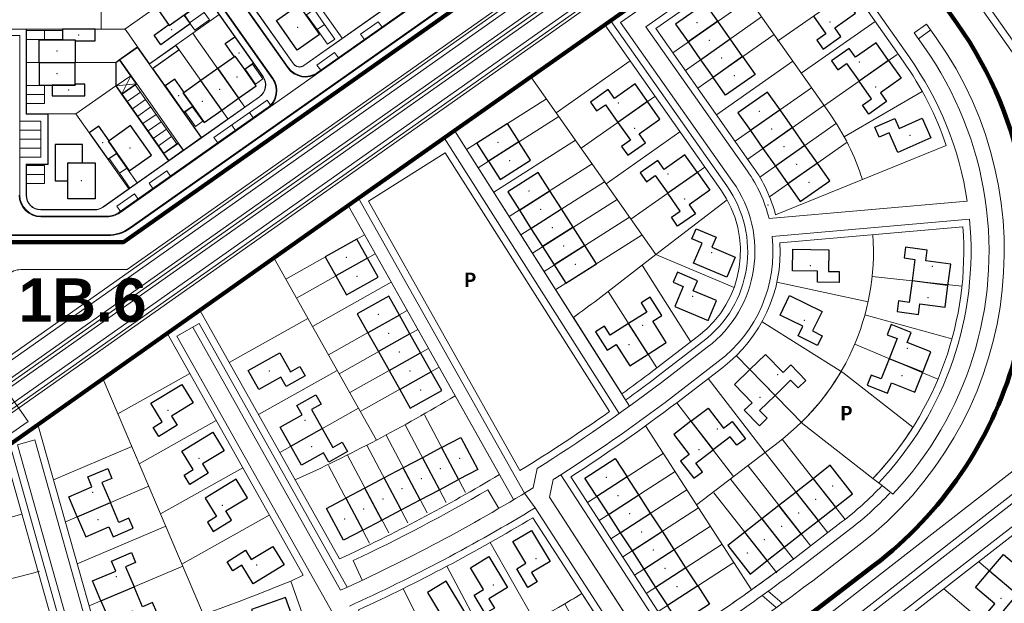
# Model space of a CAD drawing. Extents: x 168554 to 174410, y 515675 to 521218.
# Tile 82 of 110: x 172273 to 172546, y 518476 to 518637. Entities that reach past the tile are written whole.
import ezdxf

# ---------------------------------------------------------------- set-up
doc = ezdxf.new("R2010")
doc.units = 0
doc.header["$MEASUREMENT"] = 0
for name, color, linetype, lineweight in [('Algemeen - 1411 Basislijnen deelgebieden', 5, 'Continuous', 90), ('Algemeen - 1412 Basislijnen fasering', 7, 'Continuous', 9), ('Algemeen - Fase 1A - 1070 Ondergrond  ontwerp bijgebouwen', 7, 'Continuous', 30), ('Algemeen - Fase 1A - 1070 Ondergrond  ontwerp hoofdgebouwen', 7, 'Continuous', 30), ('Algemeen - Fase 1A - 1070 Ondergrond - ontwerp', 7, 'Continuous', 9), ('Algemeen - Fase 1A - 1070 Ondergrond ontwerp parkeren eigen terrein', 7, 'Continuous', 13), ('Algemeen - Fase 1B6 - 1070 Ondergrond - ontwerp', 7, 'Continuous', 9), ('Deelgebied 1A - bijgebouwen', 253, 'Continuous', 9), ('Deelgebied 1A - grondgebonden woningen', 253, 'Continuous', 9), ('Deelgebied 2 - 1070 Ondergrond ontwerp', 7, 'Continuous', 9), ('Deelgebied 2 - 1071 Ondergrond ontwerp panden', 7, 'Continuous', 30), ('Deelgebied 2 - grondgebonden woningen', 253, 'Continuous', 9), ('Deelgebied 3.3 - 1070 Ondergrond ontwerp', 7, 'Continuous', 9), ('Deelgebied 4 - 1070 Ondergrond ontwerp', 7, 'Continuous', 9), ('Deelgebied 4 - 1071 Ondergrond panden', 7, 'Continuous', 30), ('Deelgebied 4 - grondgebonden woningen', 253, 'Continuous', 9), ('Fasering 1', 71, 'Continuous', 0), ('Fasering 3', 21, 'Continuous', 0), ('Legenda - Tekst', 7, 'Continuous', 15)]:
    doc.layers.add(name, color=color, linetype=linetype, lineweight=lineweight)
doc.styles.add('Legend', font='calibri.ttf')
doc.styles.get("Standard").update_dxf_attribs({"font": 'arial.ttf'})

msp = doc.modelspace()

# ---------------------------------------------------------------- linework, layer by layer
at = {"layer": 'Algemeen - 1411 Basislijnen deelgebieden', "ltscale": 3}
for points in [[(172140.66, 518504.4), (172141.66, 518504.4), (172142.86, 518504.4), (172144.77, 518504.4), (172156.66, 518504.4), (172171.53, 518504.4), (172171.66, 518504.4), (172173.41, 518504.4, 0.02662), (172186.53, 518505.1, 0.000264), (172186.66, 518505.11, 0.039328), (172205.72, 518508.7, 0.000282), (172205.86, 518508.74, 0.064547), (172235.17, 518520.95, 0.022675), (172244.6, 518526.98), (172259.16, 518537.26), (172260.8, 518538.41), (172264.88, 518541.29), (172260.93, 518546.9), (172260.93, 518575.76), (172268.1, 518575.76), (172301.95, 518575.76), (172459.47, 518686.89), (172474.02, 518697.15)], [(172367.03, 518587.9), (172256.59, 518509.99, -0.154814), (172173.41, 518483.6), (172156.66, 518483.6), (172140.66, 518483.6)]]:
    msp.add_lwpolyline(points, format="xyb", dxfattribs=at)
msp.add_lwpolyline([(172474.02, 518697.15), (172489.93, 518674.6), (172475.38, 518664.34), (172367.03, 518587.9)], dxfattribs=at)
at = {"layer": 'Algemeen - 1411 Basislijnen deelgebieden'}
for points in [[(172548.5, 518543.11, 0.22751), (172532.62, 518636.36), (172500.51, 518682.06), (172502.35, 518683.36)], [(172548.5, 518543.11, -0.160526), (172509.74, 518486.3), (172493.89, 518474.16), (172489.77, 518471.1), (172452.12, 518445.81)]]:
    msp.add_lwpolyline(points, format="xyb", dxfattribs=at)
at = {"layer": 'Algemeen - 1412 Basislijnen fasering'}
msp.add_lwpolyline([(172452.12, 518445.81), (172448.46, 518451.78), (172415.86, 518502.18), (172412.93, 518506.22), (172367.03, 518587.9)], dxfattribs=at)
at = {"layer": 'Algemeen - Fase 1A - 1070 Ondergrond  ontwerp bijgebouwen'}
for points in [[(172318.74, 518638.65), (172320.46, 518636.19), (172316.38, 518633.31), (172312.29, 518630.43), (172310.42, 518633.09), (172314.51, 518635.97), (172314.65, 518635.76)], [(172285.1, 518634.76), (172285.1, 518631.76), (172288.6, 518631.76), (172288.6, 518631.51), (172294.1, 518631.51), (172294.1, 518634.76)], [(172332.77, 518632.63), (172337.96, 518625.27), (172335.51, 518623.54), (172332.91, 518627.22), (172332.71, 518627.08), (172330.11, 518630.75)], [(172291.27, 518619.51), (172288.6, 518619.51), (172288.6, 518619.26), (172282.27, 518619.26), (172282.27, 518616.26), (172291.27, 518616.26)], [(172316.14, 518620.9), (172313.49, 518619.02), (172318.67, 518611.67), (172321.13, 518613.4), (172318.53, 518617.08), (172318.74, 518617.22)], [(172295.13, 518607.91), (172292.48, 518606.04), (172297.67, 518598.69), (172300.12, 518600.42), (172297.81, 518603.68), (172298.02, 518603.83)], [(172283.1, 518602.76), (172283.1, 518592.76), (172286.6, 518592.76), (172286.6, 518597.76), (172290.6, 518597.76), (172290.6, 518602.76)]]:
    msp.add_lwpolyline(points, close=True, dxfattribs=at)
at = {"layer": 'Algemeen - Fase 1A - 1070 Ondergrond  ontwerp hoofdgebouwen'}
for p, q in [((172278.6, 518625.51), (172288.6, 518625.51)), ((172328.05, 518623.79), (172323.39, 518620.51)), ((172328.05, 518623.79), (172333.82, 518615.62)), ((172329.16, 518612.34), (172323.39, 518620.51)), ((172329.16, 518612.34), (172333.82, 518615.62))]:
    msp.add_line(p, q, dxfattribs=at)
for points in [[(172311.05, 518640.87), (172314.65, 518635.76), (172322.82, 518641.53), (172319.22, 518646.64)], [(172278.6, 518625.51), (172278.6, 518631.76), (172285.1, 518631.76), (172288.6, 518631.76), (172288.6, 518631.51), (172288.6, 518625.51)], [(172278.6, 518625.51), (172278.6, 518619.26), (172288.6, 518619.26), (172288.6, 518625.51)], [(172333.82, 518615.62), (172338.68, 518619.05), (172335.51, 518623.54), (172332.91, 518627.22), (172332.71, 518627.08), (172328.05, 518623.79)], [(172323.39, 518620.51), (172318.74, 518617.22), (172318.53, 518617.08), (172321.13, 518613.4), (172324.3, 518608.91), (172329.16, 518612.34)]]:
    msp.add_lwpolyline(points, dxfattribs=at)
for points in [[(172350.43, 518641.42), (172352.45, 518638.56), (172356.2, 518633.25), (172350.07, 518628.92), (172344.31, 518637.09), (172350.23, 518641.27)], [(172303.94, 518608.01), (172298.02, 518603.83), (172297.81, 518603.68), (172300.12, 518600.42), (172303.58, 518595.51), (172309.71, 518599.84)], [(172286.6, 518597.76), (172290.6, 518597.76), (172294.1, 518597.76), (172294.1, 518587.76), (172286.6, 518587.76), (172286.6, 518592.76)]]:
    msp.add_lwpolyline(points, close=True, dxfattribs=at)
at = {"layer": 'Algemeen - Fase 1A - 1070 Ondergrond - ontwerp'}
for p, q in [((172303.82, 518579.77), (172483.37, 518706.44)), ((172466.89, 518701.18), (172355.67, 518622.72)), ((172469.87, 518703.03), (172355.79, 518622.55)), ((172303.93, 518579.61), (172470.01, 518696.77)), ((172351.85, 518624.67), (172438.15, 518685.56)), ((172351.88, 518624.62), (172438.35, 518685.62)), ((172347.43, 518624), (172310.65, 518676.13)), ((172304.93, 518672.1), (172340.55, 518621.6)), ((172304.93, 518672.1), (172340.55, 518621.6)), ((172304.97, 518672.13), (172340.6, 518621.63)), ((172306.4, 518673.14), (172343.18, 518621)), ((172306.56, 518673.25), (172343.34, 518621.12)), ((172347.59, 518624.11), (172324.36, 518657.05)), ((172335.75, 518643.92), (172349.01, 518625.12)), ((172335.83, 518643.9), (172349.06, 518625.15)), ((172372.49, 518636.79), (172367.59, 518633.33)), ((172373.53, 518635.32), (172372.49, 518636.79)), ((172273.3, 518632.96), (172212.54, 518632.96)), ((172275.04, 518634.7), (172255.87, 518634.7)), ((172275.1, 518634.76), (172265.64, 518634.76)), ((172275.1, 518634.76), (172265.64, 518634.76)), ((172273.3, 518588.76), (172273.3, 518632.96)), ((172275.04, 518611.21), (172275.04, 518634.7)), ((172275.1, 518611.27), (172275.1, 518634.76)), ((172275.1, 518611.27), (172275.1, 518634.76)), ((172367.59, 518633.33), (172368.63, 518631.86)), ((172316.46, 518630.23), (172309.12, 518625.05)), ((172316.48, 518630.31), (172309.16, 518625.15)), ((172316.48, 518630.31), (172309.16, 518625.15)), ((172317.33, 518629), (172316.46, 518630.23)), ((172317.41, 518628.99), (172316.48, 518630.31)), ((172316.48, 518630.31), (172317.41, 518628.99)), ((172317.41, 518628.99), (172316.48, 518630.31)), ((172305.89, 518629.79), (172299.82, 518625.51)), ((172305.89, 518629.79), (172300.82, 518626.22)), ((172305.87, 518629.65), (172300.96, 518626.19)), ((172323.47, 518604.7), (172305.87, 518629.65)), ((172309.16, 518625.15), (172305.89, 518629.79)), ((172309.16, 518625.15), (172305.89, 518629.79)), ((172309.98, 518623.82), (172317.33, 518629)), ((172310.1, 518623.83), (172317.41, 518628.99)), ((172310.1, 518623.83), (172317.41, 518628.99)), ((172355.5, 518624.8), (172360.4, 518628.26)), ((172360.4, 518628.26), (172361.44, 518626.79)), ((172300.82, 518626.22), (172299.82, 518625.51)), ((172299.82, 518625.51), (172299.82, 518619.05)), ((172299.82, 518625.51), (172299.82, 518619.05)), ((172299.92, 518625.46), (172300.88, 518626.14)), ((172299.92, 518619.08), (172299.92, 518625.46)), ((172300.88, 518626.14), (172305.48, 518619.62)), ((172300.96, 518626.19), (172305.62, 518619.59)), ((172356.54, 518623.33), (172355.5, 518624.8)), ((172323.57, 518604.72), (172310.1, 518623.83)), ((172323.57, 518604.72), (172310.1, 518623.83)), ((172341.9, 518612.75), (172355.79, 518622.55)), ((172299.92, 518619.08), (172303.96, 518621.77)), ((172299.92, 518619.08), (172305.48, 518619.62)), ((172301.52, 518616.82), (172303.96, 518621.77)), ((172305.48, 518619.62), (172301.52, 518616.82)), ((172305.62, 518619.59), (172301.57, 518616.74)), ((172299.82, 518619.05), (172301.44, 518616.76)), ((172299.82, 518619.05), (172314.46, 518598.3)), ((172301.52, 518616.82), (172299.92, 518619.08)), ((172301.44, 518616.76), (172313.02, 518600.34)), ((172301.57, 518616.74), (172313.1, 518600.4)), ((172306.65, 518617.26), (172303.02, 518614.7)), ((172308.09, 518615.22), (172304.46, 518612.65)), ((172339.62, 518615.97), (172323.45, 518604.56)), ((172339.59, 518616.02), (172323.57, 518604.72)), ((172339.59, 518616.02), (172323.57, 518604.72)), ((172341.72, 518615.08), (172327.01, 518604.7)), ((172339.62, 518615.97), (172339.62, 518615.97)), ((172342.69, 518613.71), (172341.72, 518615.08)), ((172281.04, 518611.21), (172275.04, 518611.21)), ((172281.1, 518611.27), (172275.1, 518611.27)), ((172281.1, 518611.27), (172275.1, 518611.27)), ((172281.04, 518597.33), (172281.04, 518611.21)), ((172281.1, 518597.27), (172281.1, 518611.27)), ((172281.1, 518597.27), (172281.1, 518611.27)), ((172341.78, 518612.92), (172300.82, 518584.02)), ((172341.9, 518612.75), (172300.93, 518583.86)), ((172309.53, 518613.18), (172305.9, 518610.61)), ((172310.98, 518611.13), (172307.34, 518608.57)), ((172336.82, 518611.62), (172337.86, 518610.15)), ((172273.3, 518609.27), (172279.1, 518609.27)), ((172279.1, 518609.27), (172279.1, 518599.27)), ((172312.42, 518609.09), (172308.78, 518606.53)), ((172279.1, 518606.77), (172273.3, 518606.77)), ((172313.86, 518607.05), (172310.22, 518604.48)), ((172331.92, 518608.16), (172332.96, 518606.69)), ((172279.1, 518604.27), (172273.3, 518604.27)), ((172315.3, 518605.01), (172311.66, 518602.44)), ((172313.1, 518600.4), (172317.15, 518603.25)), ((172313.16, 518600.32), (172317.12, 518603.11)), ((172314.55, 518598.28), (172323.45, 518604.56)), ((172317.12, 518603.11), (172318.48, 518601.18)), ((172317.15, 518603.25), (172318.57, 518601.24)), ((172318.57, 518601.24), (172323.47, 518604.7)), ((172327.01, 518604.7), (172328.05, 518603.23)), ((172279.1, 518601.77), (172273.3, 518601.77)), ((172313.02, 518600.34), (172314.46, 518598.3)), ((172314.52, 518598.39), (172313.16, 518600.32)), ((172318.48, 518601.18), (172314.52, 518598.39)), ((172279.1, 518599.27), (172273.3, 518599.27)), ((172314.46, 518598.3), (172296.31, 518585.49)), ((172314.46, 518598.3), (172296.31, 518585.49)), ((172314.55, 518598.28), (172296.35, 518585.44)), ((172314.55, 518598.28), (172314.55, 518598.28)), ((172275.04, 518588.76), (172275.04, 518597.33)), ((172275.04, 518597.33), (172281.04, 518597.33)), ((172275.1, 518588.76), (172275.1, 518597.27)), ((172275.1, 518597.27), (172281.1, 518597.27)), ((172275.1, 518588.76), (172275.1, 518597.27)), ((172275.1, 518597.27), (172281.1, 518597.27)), ((172313.98, 518595.51), (172309.08, 518592.05)), ((172315.02, 518594.04), (172313.98, 518595.51)), ((172309.08, 518592.05), (172310.12, 518590.58)), ((172304.99, 518589.17), (172300.09, 518585.71)), ((172306.03, 518587.7), (172304.99, 518589.17)), ((172294.01, 518584.76), (172279.1, 518584.76)), ((172294.01, 518584.76), (172279.1, 518584.76)), ((172294.01, 518584.7), (172279.1, 518584.7)), ((172300.09, 518585.71), (172301.13, 518584.24)), ((172297.48, 518582.96), (172279.1, 518582.96)), ((172297.48, 518582.76), (172279.1, 518582.76)), ((172267.9, 518577.56), (172297.48, 518577.56)), ((172268.1, 518577.76), (172297.48, 518577.76))]:
    msp.add_line(p, q, dxfattribs=at)
at = {"layer": 'Algemeen - Fase 1A - 1070 Ondergrond - ontwerp', "flags": 128}
msp.add_lwpolyline([(172438.15, 518685.56), (172351.85, 518624.67, -0.414214), (172349.06, 518625.15), (172335.83, 518643.9)], format="xyb", dxfattribs=at)
for points in [[(172348.13, 518652.58), (172362.52, 518632.2)], [(172321.67, 518648.36), (172302.39, 518634.76)], [(172295.82, 518634.76), (172295.82, 518644.07)], [(172328.45, 518638.76), (172321.13, 518633.6)], [(172275.1, 518634.76), (172295.82, 518634.76)], [(172321.13, 518633.6), (172316.48, 518630.31)], [(172330.89, 518609.88), (172317.41, 518628.99)], [(172275.1, 518625.51), (172299.82, 518625.51)], [(172305.21, 518619.31), (172316.74, 518602.96)], [(172305.62, 518619.59), (172317.15, 518603.25)], [(172288.79, 518611.27), (172299.82, 518619.05)], [(172281.1, 518611.27), (172288.79, 518611.27)], [(172303.43, 518590.51), (172288.79, 518611.27)]]:
    msp.add_lwpolyline(points, dxfattribs=at)
at = {"layer": 'Algemeen - Fase 1A - 1070 Ondergrond - ontwerp'}
for points in [[(172295.82, 518634.76), (172302.39, 518634.76)], [(172305.89, 518629.79), (172302.68, 518634.35), (172302.39, 518634.76)], [(172335.55, 518613.17), (172322.07, 518632.27), (172321.13, 518633.6)], [(172253.93, 518575.76), (172260.93, 518575.76), (172260.93, 518546.9), (172275.59, 518526.13), (172269.87, 518522.1), (172253.93, 518544.67), (172253.93, 518575.76)], [(172301.95, 518575.76), (172260.93, 518575.76), (172260.93, 518546.9), (172260.96, 518546.85)]]:
    msp.add_lwpolyline(points, dxfattribs=at)
msp.add_lwpolyline([(172302.97, 518568.16), (172273.53, 518568.16, 0.414214), (172268.53, 518563.16), (172268.53, 518552.18)], format="xyb", dxfattribs=at)
for centre, radius, start, end in [((172350.69, 518626.3), 2.06, 215.2013, 305.2013), ((172350.69, 518626.3), 2, 215.2013, 305.2013), ((172352.33, 518627.46), 6, 215.2013, 305.2013), ((172352.33, 518627.46), 5.8, 215.2013, 305.2013), ((172337.28, 518619.29), 4, 305.2013, 35.2013), ((172337.28, 518619.29), 4, 305.2013, 35.2013), ((172337.28, 518619.29), 4.06, 305.2013, 35.2013), ((172338.44, 518617.66), 5.8, 305.2013, 35.2013), ((172338.44, 518617.66), 6, 305.2013, 35.2013), ((172279.1, 518588.76), 6, 180, 270), ((172279.1, 518588.76), 5.8, 180, 270), ((172279.1, 518588.76), 4.06, 180, 270), ((172279.1, 518588.76), 4, 180, 270), ((172279.1, 518588.76), 4, 180, 270), ((172294.01, 518588.76), 4, 270, 305.2013), ((172294.01, 518588.76), 4, 270, 305.2013), ((172294.01, 518588.76), 4.06, 270, 305.2013), ((172297.48, 518588.76), 5.8, 270, 305.2013), ((172297.48, 518588.76), 6, 270, 305.2013), ((172297.48, 518588.76), 11, 270, 305.2013), ((172297.48, 518588.76), 11.2, 270, 305.2013)]:
    msp.add_arc(centre, radius, start, end, dxfattribs=at)
at = {"layer": 'Algemeen - Fase 1A - 1070 Ondergrond ontwerp parkeren eigen terrein'}
msp.add_line((172275.1, 518594.52), (172280.1, 518594.52), dxfattribs=at)
for points in [[(172324.33, 518639.38), (172322.89, 518641.43), (172318.81, 518638.54), (172320.25, 518636.5)], [(172324.33, 518639.38), (172320.25, 518636.5)], [(172324.33, 518639.38), (172325.78, 518637.34), (172321.69, 518634.46), (172320.25, 518636.5)], [(172357.58, 518636.06), (172354.7, 518640.14), (172352.66, 518638.7), (172355.54, 518634.62)], [(172355.54, 518634.62), (172357.58, 518636.06)], [(172357.58, 518636.06), (172360.46, 518631.97), (172358.42, 518630.53), (172355.54, 518634.62)], [(172280.1, 518631.89), (172275.1, 518631.89), (172275.1, 518634.39), (172280.1, 518634.39)], [(172280.1, 518634.39), (172280.1, 518631.89)], [(172280.1, 518634.39), (172285.1, 518634.39), (172285.1, 518631.89), (172280.1, 518631.89)], [(172280.1, 518616.64), (172280.1, 518619.14), (172275.1, 518619.14), (172275.1, 518616.64)], [(172275.1, 518616.64), (172280.1, 518616.64)], [(172275.1, 518616.64), (172275.1, 518614.14), (172280.1, 518614.14), (172280.1, 518616.64)], [(172302.9, 518596.26), (172300.02, 518600.34), (172297.97, 518598.9), (172300.86, 518594.82)], [(172275.1, 518594.52), (172275.1, 518597.02), (172280.1, 518597.02), (172280.1, 518594.52)], [(172300.86, 518594.82), (172303.74, 518590.73), (172305.78, 518592.17), (172302.9, 518596.26)], [(172302.9, 518596.26), (172300.86, 518594.82)], [(172280.1, 518594.52), (172280.1, 518592.02), (172275.1, 518592.02), (172275.1, 518594.52)]]:
    msp.add_lwpolyline(points, dxfattribs=at)
for points in [[(172337.65, 518625.06), (172335.61, 518623.62), (172338.49, 518619.53), (172340.53, 518620.97)], [(172321.02, 518613.33), (172323.91, 518609.24), (172321.86, 518607.8), (172318.98, 518611.89)]]:
    msp.add_lwpolyline(points, close=True, dxfattribs=at)
at = {"layer": 'Algemeen - Fase 1B6 - 1070 Ondergrond - ontwerp'}
for p, q in [((172459.47, 518686.89), (172301.95, 518575.76)), ((172463.86, 518680.68), (172245.06, 518526.33)), ((172245.75, 518525.35), (172464.55, 518679.7)), ((172302.97, 518568.16), (172463.39, 518681.33)), ((172248.06, 518522.08), (172466.85, 518676.43)), ((172248.64, 518521.26), (172467.43, 518675.61)), ((172468.01, 518674.8), (172249.21, 518520.45)), ((172470.31, 518671.53), (172251.52, 518517.18)), ((172252.21, 518516.2), (172471, 518670.55)), ((172471.46, 518669.89), (172252.67, 518515.54)), ((172256.59, 518509.99), (172475.38, 518664.34))]:
    msp.add_line(p, q, dxfattribs=at)
at = {"layer": 'Deelgebied 1A - bijgebouwen'}
for p in [(172289.6, 518633.15), (172315.33, 518634.56), (172333.97, 518628.12), (172286.77, 518617.9), (172317.23, 518616.31), (172296.23, 518603.33), (172286.85, 518597.8)]:
    msp.add_point(p, dxfattribs=at)
at = {"layer": 'Deelgebied 1A - grondgebonden woningen'}
for p in [(172350.22, 518635.21), (172283.6, 518628.65), (172283.6, 518622.4), (172333.34, 518621.46), (172328.58, 518618.1), (172323.82, 518614.74), (172303.73, 518601.8), (172290.35, 518592.8)]:
    msp.add_point(p, dxfattribs=at)
at = {"layer": 'Deelgebied 2 - 1070 Ondergrond ontwerp'}
for p, q in [((172439.56, 518636.61), (172492.58, 518673.86)), ((172446.52, 518635.39), (172491.36, 518666.9)), ((172449.31, 518634.9), (172490.88, 518664.11)), ((172435.14, 518635.94), (172414.71, 518621.53)), ((172436.77, 518637.1), (172435.14, 518635.94)), ((172510, 518636.89), (172489.54, 518622.52)), ((172523.47, 518629.9), (172520.79, 518633.71)), ((172414.71, 518621.53), (172393.62, 518606.66)), ((172393.62, 518606.66), (172390.76, 518604.64)), ((172390.76, 518604.64), (172367.03, 518587.9)), ((172369.79, 518587.08), (172390.99, 518600.53)), ((172367.03, 518587.9), (172364.16, 518585.87)), ((172364.16, 518585.87), (172343.62, 518571.38)), ((172343.62, 518571.38), (172323.08, 518556.9)), ((172323.08, 518556.9), (172314.05, 518550.52)), ((172316.77, 518549.76), (172322.87, 518553.19)), ((172314.05, 518550.52), (172296.26, 518537.97)), ((172296.26, 518537.97), (172278.3, 518525.3)), ((172278.3, 518525.3), (172270.5, 518519.8)), ((172285.13, 518460.46), (172268.77, 518518.58)), ((172272.62, 518519.66), (172277.43, 518521.02))]:
    msp.add_line(p, q, dxfattribs=at)
for points in [[(172535.47, 518587.11, 0.117109), (172519.38, 518627.02), (172491.36, 518666.9)], [(172449.31, 518634.9), (172476.25, 518596.56, -0.091518), (172482.43, 518583.29), (172529.67, 518602.51, 0.072329), (172517.75, 518625.87), (172490.88, 518664.11)], [(172506.46, 518593.07, 0.078091), (172497.32, 518611.45), (172470.42, 518649.74)], [(172439.56, 518636.61), (172470.54, 518592.52, -0.405398), (172463.54, 518546.65), (172450.82, 518536.86, -0.022151), (172416.41, 518513.09)], [(172440.97, 518532.06, 0.005716), (172449.61, 518538.45), (172462.33, 518548.24, 0.405516), (172468.9, 518591.36), (172436.77, 518637.1)], [(172452.71, 518454.41, 0.022461), (172492.71, 518482.03), (172505.48, 518491.86, 0.403779), (172526.9, 518632.32), (172524.22, 518636.13)], [(172446.52, 518635.39), (172474.62, 518595.41, -0.094863), (172480.62, 518582.31)], [(172426.47, 518554.9, 0.004744), (172433.22, 518559.91), (172449.31, 518572.29), (172414.71, 518621.53)], [(172390.99, 518600.53), (172436.48, 518528.86, -0.015791), (172411.69, 518512.52), (172369.79, 518587.08)], [(172514.92, 518506.02, 0.229127), (172540.46, 518587.55, 0.160835)], [(172323.08, 518556.9), (172361.77, 518488.05, 0.026721), (172406, 518511.41), (172364.16, 518585.87)], [(172510.96, 518509.1, 0.217162), (172536.09, 518582.15, 0.160835)], [(172481.49, 518577.36, -0.263434), (172466.58, 518542.68), (172453.86, 518532.89, -0.021033), (172420.88, 518510)], [(172460.59, 518502.99), (172483.47, 518520.6, 0.252542), (172509.36, 518577.8)], [(172278.3, 518525.3), (172295.76, 518463.29), (172299.54, 518464.63), (172316.31, 518405.03, 0.026305), (172368.84, 518423.68), (172348.27, 518481.92), (172351.7, 518483.52), (172314.05, 518550.52)], [(172349.49, 518509.91, 0.028231), (172393.75, 518533.21, 0.028231)], [(172362.06, 518479.38, 0.031696), (172415.32, 518507.71)], [(172448.4, 518461.16, 0.022484), (172487.85, 518488.39), (172500.62, 518498.21, 0.04032), (172511.91, 518508.36, 0.04032)], [(172365.51, 518487.58, 0.022394), (172402.78, 518507.18, 0.022394)], [(172449.99, 518458.61, 0.022488), (172489.67, 518486), (172502.44, 518495.83, 0.040305), (172514.09, 518506.3, 0.040305)], [(172364.5, 518475, 0.030211), (172415.86, 518502.18, 0.028254)], [(172415.24, 518499.46), (172442.26, 518457.68), (172435.82, 518453.52, -0.027512), (172383.71, 518426.62), (172375.35, 518450.27), (172366.99, 518473.94, 0.028254), (172415.24, 518499.46)], [(172219.42, 518473.21, 0.034108), (172278.74, 518484.63)], [(172299.54, 518464.63, 0.024991), (172348.27, 518481.92, 0.026305)], [(172375.35, 518450.27, 0.029753), (172428.82, 518478.46, 0.028254)]]:
    msp.add_lwpolyline(points, format="xyb", dxfattribs=at)
for points in [[(172503.45, 518645.74), (172483, 518631.36)], [(172454.01, 518628.21), (172475.12, 518643.05)], [(172457.46, 518623.3), (172478.57, 518638.14)], [(172524.22, 518636.13), (172520.79, 518633.71)], [(172460.91, 518618.39), (172482.02, 518633.23)], [(172525.38, 518634.5), (172521.94, 518632.08)], [(172516.1, 518627.74), (172495.65, 518613.36)], [(172421.71, 518611.57), (172442.16, 518625.94)], [(172466.09, 518611.03), (172487.2, 518625.86)], [(172471.26, 518603.67), (172492.37, 518618.5)], [(172523.03, 518617.51), (172501.43, 518604.93)], [(172418.99, 518615.43), (172396.93, 518601.44)], [(172428.61, 518601.75), (172449.06, 518616.12)], [(172474.71, 518598.76), (172495.82, 518613.59)], [(172422.45, 518610.52), (172400.15, 518596.37)], [(172478.06, 518593.78), (172499.27, 518608.68)], [(172393.62, 518606.66), (172442.04, 518530.36)], [(172435.51, 518591.93), (172455.96, 518606.31)], [(172390.76, 518604.64), (172439.19, 518528.32)], [(172427.05, 518603.97), (172404.44, 518589.62)], [(172480.76, 518588.34), (172502.21, 518603.41)], [(172431.65, 518597.41), (172408.72, 518582.86)], [(172442.41, 518582.11), (172462.86, 518596.49)], [(172435.11, 518592.5), (172411.94, 518577.79)], [(172367.03, 518587.9), (172412.93, 518506.22)], [(172438.56, 518587.59), (172415.15, 518572.73)], [(172449.31, 518572.29), (172469.02, 518587.45)], [(172480.62, 518582.31), (172535.47, 518587.11)], [(172364.16, 518585.87), (172409.88, 518504.5)], [(172442.01, 518582.67), (172418.37, 518567.66)], [(172481.49, 518577.36), (172536.09, 518582.15)], [(172346.92, 518565.52), (172368.71, 518577.77)], [(172445.47, 518577.76), (172421.58, 518562.6)], [(172343.62, 518571.38), (172371.96, 518520.95)], [(172349.85, 518560.29), (172371.65, 518572.54)], [(172449.31, 518572.29), (172470.95, 518563.16)], [(172445.5, 518569.36), (172458.93, 518548.21)], [(172354.29, 518552.4), (172376.08, 518564.65)], [(172482.81, 518564.69), (172508.03, 518559.25)], [(172534.01, 518563.57), (172509.15, 518566.21)], [(172436.1, 518562.12), (172449.55, 518540.93)], [(172358.69, 518544.56), (172380.49, 518556.81)], [(172331.24, 518542.39), (172353.03, 518554.64)], [(172426.47, 518554.9), (172439.89, 518533.75)], [(172531.24, 518548.96), (172507.14, 518555.61)], [(172362.06, 518479.38), (172321.13, 518552.21)], [(172322.87, 518553.19), (172363.88, 518480.21)], [(172361.63, 518539.33), (172383.43, 518551.57)], [(172478.7, 518553.71), (172501.08, 518539.63)], [(172359.89, 518473.02), (172316.77, 518549.76)], [(172364.57, 518534.1), (172386.37, 518546.34)], [(172527.36, 518537.78), (172504.32, 518547.49)], [(172490.01, 518525.44), (172471.56, 518544.34)], [(172339.32, 518528), (172361.11, 518540.25)], [(172367.51, 518528.87), (172389.31, 518541.11)], [(172323.87, 518473.22), (172296.26, 518537.97)], [(172300.41, 518528.25), (172320.29, 518539.42)], [(172463.79, 518538.01), (172479.52, 518517.56)], [(172345.2, 518517.54), (172366.99, 518529.79)], [(172455.07, 518531.3), (172470.8, 518510.85)], [(172385.23, 518527.95), (172396.59, 518506.44)], [(172306.33, 518514.37), (172327.64, 518526.34)], [(172379.92, 518525.15), (172391.29, 518503.63)], [(172475.79, 518479.5), (172446.42, 518524.89)], [(172374.62, 518522.35), (172385.98, 518500.83)], [(172501.65, 518499.01), (172484.24, 518521.19)], [(172270.5, 518519.8), (172287.6, 518459.05)], [(172272.62, 518519.66), (172288.68, 518462.61), (172288.13, 518459.19)], [(172277.43, 518521.02), (172293.79, 518462.9), (172293.03, 518458.21)], [(172282.62, 518509.97), (172304.26, 518519.2)], [(172369.31, 518519.54), (172380.67, 518498.03)], [(172364, 518516.74), (172375.37, 518495.23)], [(172451.35, 518517.28), (172430.35, 518503.7)], [(172496.93, 518495.3), (172479.52, 518517.48)], [(172312.24, 518500.49), (172334.98, 518513.27)], [(172358.7, 518513.94), (172370.06, 518492.42)], [(172416.41, 518513.09), (172415.32, 518507.71)], [(172492.22, 518491.6), (172474.8, 518513.78)], [(172453.43, 518464.34), (172423.02, 518511.36)], [(172454.6, 518512.24), (172433.61, 518498.66)], [(172285.9, 518498.33), (172308.97, 518508.16)], [(172420.88, 518510), (172419.9, 518505.14)], [(172487.5, 518487.89), (172470.08, 518510.07)], [(172511.91, 518508.36), (172514.92, 518506.02)], [(172402.78, 518507.18), (172405.81, 518502)], [(172452.71, 518454.41), (172419.9, 518505.14)], [(172457.86, 518507.2), (172436.87, 518493.63)], [(172482.78, 518484.19), (172465.36, 518506.36)], [(172448.46, 518451.78), (172415.86, 518502.18)], [(172461.12, 518502.17), (172440.13, 518488.59)], [(172246.67, 518492.76), (172273.88, 518500.42)], [(172318.16, 518486.61), (172342.33, 518500.19)], [(172289.17, 518486.68), (172313.68, 518497.12)], [(172464.38, 518497.13), (172443.39, 518483.55)], [(172403.49, 518492.59), (172415.81, 518470.84)], [(172467.64, 518492.09), (172446.65, 518478.51)], [(172292.45, 518475.03), (172318.38, 518486.09)], [(172365.51, 518487.58), (172368.06, 518482.15)], [(172391.48, 518486.02), (172403.17, 518463.92)], [(172470.9, 518487.05), (172449.91, 518473.48)], [(172379.37, 518479.83), (172390.43, 518457.41)], [(172482.62, 518474.56), (172478.7, 518477.89)], [(172484.29, 518475.77), (172480.37, 518479.1)]]:
    msp.add_lwpolyline(points, dxfattribs=at)
at = {"layer": 'Deelgebied 2 - 1070 Ondergrond ontwerp', "flags": 128}
msp.add_lwpolyline([(172393.62, 518606.66), (172439.89, 518533.75, 0.005648), (172448.4, 518540.04), (172461.12, 518549.83, 0.405647), (172467.27, 518590.21), (172435.14, 518635.94)], format="xyb", dxfattribs=at)
at = {"layer": 'Deelgebied 2 - 1070 Ondergrond ontwerp'}
for points in [[(172509.37, 518510.34), (172511.91, 518508.36, -0.04032), (172500.62, 518498.21), (172487.85, 518488.39, -0.018753), (172455.11, 518465.43), (172425.78, 518510.77, 0.018663), (172455.07, 518531.3), (172467.79, 518541.09, 0.249886), (172483.65, 518575.54), (172534.27, 518579.98, -0.21203)], [(172520.44, 518524.53), (172501.08, 518539.63), (172500.56, 518539.96, -0.067828), (172489.58, 518525.87), (172490.01, 518525.44), (172509.37, 518510.34, 0.049508)], [(172423.02, 518511.36, -0.001325), (172420.88, 518510), (172419.9, 518505.14), (172448.36, 518461.13, 0.002813), (172453.43, 518464.34)], [(172428.82, 518478.46, -0.002696), (172424.12, 518475.64), (172435.82, 518453.52), (172442.26, 518457.68)]]:
    msp.add_lwpolyline(points, format="xyb", close=True, dxfattribs=at)
msp.add_arc((172443.4, 518573.19), 98.12, 8.4162, 35.3115, dxfattribs=at)
at = {"layer": 'Deelgebied 2 - 1071 Ondergrond ontwerp panden'}
for p, q in [((172466.42, 518636.93), (172458.23, 518631.18)), ((172469.86, 518632.02), (172466.42, 518636.93)), ((172458.23, 518631.18), (172461.68, 518626.27)), ((172461.68, 518626.27), (172469.86, 518632.02)), ((172473.31, 518627.11), (172469.86, 518632.02)), ((172461.68, 518626.27), (172465.13, 518621.36)), ((172473.31, 518627.11), (172465.13, 518621.36)), ((172513.72, 518626.06), (172505.53, 518620.31)), ((172446.98, 518614.66), (172438.8, 518608.92)), ((172483.66, 518612.38), (172475.48, 518606.63)), ((172487.11, 518607.47), (172483.66, 518612.38)), ((172475.48, 518606.63), (172478.93, 518601.72)), ((172487.11, 518607.47), (172478.93, 518601.72)), ((172490.56, 518602.56), (172487.11, 518607.47)), ((172411.39, 518603.51), (172402.95, 518598.15)), ((172478.93, 518601.72), (172482.38, 518596.81)), ((172490.56, 518602.56), (172482.38, 518596.81)), ((172494.01, 518597.65), (172490.56, 518602.56)), ((172494.01, 518597.65), (172485.83, 518591.9)), ((172460.78, 518595.03), (172452.6, 518589.28)), ((172482.38, 518596.81), (172485.83, 518591.9)), ((172411.53, 518584.64), (172419.97, 518590)), ((172423.18, 518584.94), (172419.97, 518590)), ((172411.53, 518584.64), (172414.74, 518579.57)), ((172414.74, 518579.57), (172423.18, 518584.94)), ((172426.4, 518579.87), (172423.18, 518584.94)), ((172414.74, 518579.57), (172417.95, 518574.51)), ((172426.4, 518579.87), (172417.95, 518574.51)), ((172429.61, 518574.81), (172426.4, 518579.87)), ((172417.95, 518574.51), (172421.17, 518569.44)), ((172429.61, 518574.81), (172421.17, 518569.44)), ((172369.47, 518571.32), (172360.75, 518566.41)), ((172530.12, 518563.71), (172520.21, 518565.03)), ((172378.31, 518555.58), (172369.59, 518550.68)), ((172381.25, 518550.35), (172378.31, 518555.58)), ((172447.13, 518544.75), (172441.77, 518553.19)), ((172369.59, 518550.68), (172372.53, 518545.45)), ((172381.25, 518550.35), (172372.53, 518545.45)), ((172384.19, 518545.12), (172381.25, 518550.35)), ((172372.53, 518545.45), (172375.47, 518540.22)), ((172375.47, 518540.22), (172384.19, 518545.12)), ((172387.13, 518539.89), (172384.19, 518545.12)), ((172523.2, 518539.79), (172513.89, 518543.46)), ((172375.47, 518540.22), (172378.41, 518534.99)), ((172475.32, 518540.49), (172482.3, 518533.34)), ((172387.13, 518539.89), (172378.41, 518534.99)), ((172348.25, 518519.26), (172356.96, 518524.16)), ((172459.02, 518526.16), (172465.12, 518518.23)), ((172390.02, 518518.87), (172384.72, 518516.07)), ((172390.02, 518518.87), (172394.69, 518510.03)), ((172384.72, 518516.07), (172379.41, 518513.26)), ((172384.72, 518516.07), (172389.39, 518507.22)), ((172379.41, 518513.26), (172374.11, 518510.46)), ((172384.08, 518504.42), (172379.41, 518513.26)), ((172374.11, 518510.46), (172368.8, 518507.66)), ((172378.78, 518501.62), (172374.11, 518510.46)), ((172441.33, 518510.8), (172432.94, 518505.37)), ((172444.59, 518505.77), (172441.33, 518510.8)), ((172492.81, 518510.27), (172488.09, 518506.56)), ((172492.81, 518510.27), (172498.99, 518502.4)), ((172368.8, 518507.66), (172363.5, 518504.86)), ((172373.47, 518498.82), (172368.8, 518507.66)), ((172389.39, 518507.22), (172394.69, 518510.03)), ((172363.5, 518504.86), (172368.17, 518496.01)), ((172384.08, 518504.42), (172389.39, 518507.22)), ((172432.94, 518505.37), (172436.19, 518500.33)), ((172436.19, 518500.33), (172444.59, 518505.77)), ((172447.85, 518500.73), (172444.59, 518505.77)), ((172488.09, 518506.56), (172483.37, 518502.86)), ((172494.27, 518498.7), (172488.09, 518506.56)), ((172289.17, 518499.73), (172298.37, 518503.65)), ((172378.78, 518501.62), (172384.08, 518504.42)), ((172483.37, 518502.86), (172478.66, 518499.15)), ((172489.55, 518494.99), (172483.37, 518502.86)), ((172494.27, 518498.7), (172498.99, 518502.4)), ((172373.47, 518498.82), (172378.78, 518501.62)), ((172436.19, 518500.33), (172439.45, 518495.3)), ((172439.45, 518495.3), (172447.85, 518500.73)), ((172451.11, 518495.69), (172447.85, 518500.73)), ((172368.17, 518496.01), (172373.47, 518498.82)), ((172478.66, 518499.15), (172473.94, 518495.45)), ((172478.66, 518499.15), (172484.83, 518491.29)), ((172489.55, 518494.99), (172494.27, 518498.7)), ((172439.45, 518495.3), (172442.71, 518490.26)), ((172442.71, 518490.26), (172451.11, 518495.69)), ((172454.37, 518490.65), (172451.11, 518495.69)), ((172480.11, 518487.58), (172473.94, 518495.45)), ((172484.83, 518491.29), (172489.55, 518494.99)), ((172480.11, 518487.58), (172484.83, 518491.29)), ((172442.71, 518490.26), (172445.97, 518485.22)), ((172445.97, 518485.22), (172454.37, 518490.65)), ((172457.63, 518485.61), (172454.37, 518490.65)), ((172445.97, 518485.22), (172449.23, 518480.18)), ((172457.63, 518485.61), (172449.23, 518480.18)), ((172460.88, 518480.58), (172457.63, 518485.61)), ((172295.73, 518476.43), (172304.93, 518480.35)), ((172449.23, 518480.18), (172452.49, 518475.14)), ((172460.88, 518480.58), (172452.49, 518475.14))]:
    msp.add_line(p, q, dxfattribs=at)
for points in [[(172492.89, 518638.31), (172496.34, 518633.4), (172493.88, 518631.68), (172495.61, 518629.22), (172500.51, 518632.67), (172498.79, 518635.13), (172504.52, 518639.15), (172501.07, 518644.06)], [(172466.42, 518636.93), (172462.97, 518641.84), (172454.78, 518636.09), (172458.23, 518631.18)], [(172513.72, 518626.06), (172510.27, 518630.97), (172504.54, 518626.95), (172502.81, 518629.4), (172497.91, 518625.95), (172499.63, 518623.5), (172502.08, 518625.22), (172505.53, 518620.31)], [(172473.31, 518627.11), (172476.76, 518622.2), (172468.58, 518616.45), (172465.13, 518621.36)], [(172513.72, 518626.06), (172517.17, 518621.15), (172511.44, 518617.13), (172513.16, 518614.67), (172508.25, 518611.22), (172506.53, 518613.68), (172508.98, 518615.4), (172505.53, 518620.31)], [(172446.98, 518614.66), (172443.53, 518619.57), (172437.81, 518615.55), (172436.08, 518618), (172431.17, 518614.55), (172432.9, 518612.1), (172435.35, 518613.82), (172438.8, 518608.92)], [(172483.66, 518612.38), (172480.21, 518617.29), (172472.03, 518611.54), (172475.48, 518606.63)], [(172438.8, 518608.92), (172442.25, 518604.01), (172439.8, 518602.28), (172441.52, 518599.83), (172446.43, 518603.28), (172444.71, 518605.73), (172450.43, 518609.76), (172446.98, 518614.66)], [(172402.95, 518598.15), (172399.74, 518603.22), (172408.18, 518608.58), (172411.39, 518603.51)], [(172402.95, 518598.15), (172406.17, 518593.08), (172414.61, 518598.44), (172411.39, 518603.51)], [(172460.78, 518595.03), (172457.33, 518599.94), (172451.61, 518595.91), (172449.88, 518598.37), (172444.97, 518594.92), (172446.7, 518592.46), (172449.15, 518594.19), (172452.6, 518589.28)], [(172485.83, 518591.9), (172489.28, 518587), (172497.46, 518592.74), (172494.01, 518597.65)], [(172419.97, 518590), (172416.76, 518595.07), (172408.31, 518589.71), (172411.53, 518584.64)], [(172460.78, 518595.03), (172464.23, 518590.12), (172458.5, 518586.09), (172460.23, 518583.64), (172455.32, 518580.19), (172453.6, 518582.64), (172456.05, 518584.37), (172452.6, 518589.28)], [(172369.47, 518571.32), (172366.53, 518576.55), (172357.81, 518571.65), (172360.75, 518566.41)], [(172421.17, 518569.44), (172424.39, 518564.38), (172432.83, 518569.74), (172429.61, 518574.81)], [(172530.12, 518563.71), (172530.91, 518569.66), (172523.97, 518570.58), (172524.37, 518573.56), (172518.42, 518574.35), (172518.03, 518571.38), (172521, 518570.98), (172520.21, 518565.03)], [(172360.75, 518566.41), (172363.69, 518561.18), (172372.41, 518566.08), (172369.47, 518571.32)], [(172520.21, 518565.03), (172519.41, 518559.08), (172516.44, 518559.48), (172516.04, 518556.51), (172521.99, 518555.71), (172522.38, 518558.69), (172529.32, 518557.76), (172530.12, 518563.71)], [(172378.31, 518555.58), (172375.37, 518560.81), (172366.65, 518555.91), (172369.59, 518550.68)], [(172447.13, 518544.75), (172452.19, 518547.96), (172448.44, 518553.87), (172450.97, 518555.48), (172447.76, 518560.55), (172445.22, 518558.94), (172446.83, 518556.41), (172441.77, 518553.19)], [(172441.77, 518553.19), (172436.7, 518549.98), (172435.09, 518552.51), (172432.56, 518550.9), (172435.78, 518545.84), (172438.31, 518547.44), (172442.06, 518541.53), (172447.13, 518544.75)], [(172523.2, 518539.79), (172525.39, 518545.37), (172518.88, 518547.94), (172519.98, 518550.73), (172514.4, 518552.93), (172513.3, 518550.14), (172516.09, 518549.04), (172513.89, 518543.46)], [(172475.32, 518540.49), (172479.61, 518544.68), (172484.5, 518539.67), (172486.65, 518541.77), (172490.84, 518537.47), (172488.69, 518535.38), (172486.59, 518537.53), (172482.3, 518533.34)], [(172513.89, 518543.46), (172511.69, 518537.87), (172508.9, 518538.97), (172507.8, 518536.18), (172513.39, 518533.98), (172514.49, 518536.77), (172521, 518534.21), (172523.2, 518539.79)], [(172475.32, 518540.49), (172471.02, 518536.3), (172475.91, 518531.29), (172473.77, 518529.2), (172477.96, 518524.9), (172480.1, 518527), (172478.01, 518529.14), (172482.3, 518533.34)], [(172378.41, 518534.99), (172381.35, 518529.76), (172390.07, 518534.66), (172387.13, 518539.89)], [(172348.25, 518519.26), (172345.31, 518524.49), (172351.41, 518527.92), (172349.94, 518530.53), (172355.17, 518533.47), (172356.64, 518530.86), (172354.02, 518529.39), (172356.96, 518524.16)], [(172459.02, 518526.16), (172463.78, 518529.82), (172468.05, 518524.27), (172470.42, 518526.1), (172474.08, 518521.34), (172471.7, 518519.51), (172469.88, 518521.89), (172465.12, 518518.23)], [(172356.96, 518524.16), (172359.9, 518518.93), (172362.52, 518520.4), (172363.99, 518517.78), (172358.76, 518514.84), (172357.29, 518517.46), (172351.19, 518514.03), (172348.25, 518519.26)], [(172459.02, 518526.16), (172454.27, 518522.5), (172458.53, 518516.95), (172456.16, 518515.12), (172459.81, 518510.37), (172462.19, 518512.2), (172460.36, 518514.58), (172465.12, 518518.23)], [(172390.02, 518518.87), (172395.33, 518521.67), (172400, 518512.83), (172394.69, 518510.03)], [(172432.94, 518505.37), (172429.68, 518510.41), (172438.07, 518515.84), (172441.33, 518510.8)], [(172289.17, 518499.73), (172286.82, 518505.25), (172293.25, 518507.99), (172292.08, 518510.75), (172297.6, 518513.11), (172298.77, 518510.35), (172296.01, 518509.17), (172298.37, 518503.65)], [(172498.99, 518502.4), (172503.71, 518506.11), (172497.53, 518513.97), (172492.81, 518510.27)], [(172368.17, 518496.01), (172362.86, 518493.21), (172358.19, 518502.05), (172363.5, 518504.86)], [(172289.17, 518499.73), (172291.52, 518494.21), (172297.96, 518496.95), (172299.14, 518494.19), (172304.66, 518496.55), (172303.48, 518499.31), (172300.72, 518498.13), (172298.37, 518503.65)], [(172473.94, 518495.45), (172469.22, 518491.74), (172475.39, 518483.87), (172480.11, 518487.58)], [(172295.73, 518476.43), (172293.37, 518481.95), (172299.81, 518484.69), (172298.64, 518487.45), (172304.16, 518489.8), (172305.33, 518487.05), (172302.57, 518485.87), (172304.93, 518480.35)], [(172295.73, 518476.43), (172298.08, 518470.91), (172304.52, 518473.65), (172305.7, 518470.89), (172311.22, 518473.25), (172310.04, 518476.01), (172307.28, 518474.83), (172304.93, 518480.35)], [(172460.88, 518480.58), (172464.14, 518475.54), (172455.75, 518470.11), (172452.49, 518475.14)], [(172348.8, 518471.71), (172346.8, 518477.37), (172337.37, 518474.04), (172339.37, 518468.38)]]:
    msp.add_lwpolyline(points, dxfattribs=at)
for points in [[(172523, 518610.09), (172525.44, 518604.6), (172516.3, 518600.55), (172513.86, 518606.03), (172511.12, 518604.81), (172509.9, 518607.56), (172515.39, 518609.99), (172516.61, 518607.25)], [(172460.47, 518579.43), (172466, 518577.1), (172464.83, 518574.34), (172471.29, 518571.62), (172468.96, 518566.09), (172459.74, 518569.97), (172462.07, 518575.5), (172459.3, 518576.66)], [(172487.16, 518573.79), (172497.16, 518573.64), (172497.07, 518567.64), (172500.07, 518567.6), (172500.02, 518564.6), (172494.02, 518564.69), (172494.07, 518567.69), (172487.07, 518567.79)], [(172455.25, 518567.41), (172454.09, 518564.64), (172456.86, 518563.48), (172454.53, 518557.95), (172463.75, 518554.07), (172466.07, 518559.6), (172459.62, 518562.31), (172460.78, 518565.08)], [(172486.32, 518560.94), (172495.3, 518556.55), (172492.66, 518551.16), (172495.36, 518549.84), (172494.04, 518547.15), (172488.65, 518549.78), (172489.97, 518552.48), (172483.68, 518555.55)], [(172345.21, 518545.08), (172348.15, 518539.85), (172350.76, 518541.32), (172352.23, 518538.7), (172347, 518535.76), (172345.53, 518538.38), (172339.43, 518534.95), (172336.49, 518540.18)], [(172318.1, 518536.38), (172321.24, 518531.26), (172315.27, 518527.6), (172316.84, 518525.04), (172311.72, 518521.91), (172310.16, 518524.47), (172312.71, 518526.03), (172309.58, 518531.15)], [(172326.68, 518523.13), (172329.81, 518518.02), (172323.84, 518514.36), (172325.41, 518511.8), (172320.3, 518508.66), (172318.73, 518511.22), (172321.29, 518512.79), (172318.15, 518517.91)], [(172333.13, 518510.11), (172324.61, 518504.88), (172327.75, 518499.77), (172325.19, 518498.2), (172326.76, 518495.64), (172331.87, 518498.78), (172330.3, 518501.34), (172336.27, 518505)], [(172414.89, 518495.93), (172420.04, 518487.35), (172414.9, 518484.26), (172416.44, 518481.69), (172413.87, 518480.15), (172410.78, 518485.29), (172413.35, 518486.83), (172409.75, 518492.83)], [(172343.29, 518491.53), (172346.42, 518486.42), (172337.9, 518481.19), (172334.76, 518486.3), (172332.2, 518484.74), (172330.64, 518487.29), (172335.75, 518490.43), (172337.32, 518487.87)], [(172403.12, 518488.7), (172408.27, 518480.13), (172403.12, 518477.03), (172404.67, 518474.46), (172402.1, 518472.92), (172399.01, 518478.06), (172401.58, 518479.61), (172397.97, 518485.61)], [(172391.27, 518481.88), (172386.13, 518478.79), (172389.73, 518472.79), (172387.16, 518471.25), (172390.25, 518466.1), (172392.82, 518467.65), (172391.28, 518470.22), (172396.42, 518473.31)]]:
    msp.add_lwpolyline(points, close=True, dxfattribs=at)
at = {"layer": 'Deelgebied 2 - grondgebonden woningen'}
for p in [(172460.65, 518636.54), (172497.52, 518636.69), (172464.1, 518631.63), (172467.55, 518626.72), (172505.63, 518625.67), (172471, 518621.81), (172510.17, 518618.69), (172438.9, 518614.28), (172477.9, 518612), (172443.44, 518607.29), (172481.34, 518607.09), (172405.61, 518603.4), (172519.64, 518605.35), (172484.79, 518602.18), (172408.84, 518598.33), (172452.7, 518594.64), (172488.24, 518597.27), (172491.69, 518592.36), (172414.19, 518589.89), (172457.23, 518587.66), (172417.4, 518584.82), (172420.63, 518579.76), (172423.83, 518574.69), (172363.62, 518571.51), (172464.71, 518572.8), (172427.06, 518569.63), (172492.09, 518569.22), (172525.79, 518569.06), (172366.56, 518566.28), (172459.5, 518560.78), (172524.63, 518560.4), (172372.46, 518555.78), (172490.39, 518554.09), (172445.63, 518552.7), (172375.4, 518550.55), (172441.89, 518547.4), (172518.92, 518546.4), (172378.34, 518545.32), (172342.3, 518540.05), (172381.28, 518540.09), (172483.02, 518539.04), (172517.41, 518538.75), (172384.22, 518534.86), (172478.09, 518532.75), (172314.32, 518529.19), (172352.21, 518526.41), (172466.31, 518524.06), (172354.06, 518519.12), (172322.89, 518515.94), (172394.99, 518515.89), (172461.27, 518518.31), (172389.69, 518513.08), (172384.38, 518510.28), (172435.56, 518510.64), (172379.08, 518507.48), (172498.23, 518508.23), (172293.41, 518506.46), (172438.81, 518505.6), (172329.35, 518502.92), (172373.77, 518504.68), (172493.51, 518504.52), (172368.47, 518501.87), (172442.07, 518500.56), (172488.79, 518500.81), (172294.94, 518498.95), (172363.16, 518499.07), (172484.07, 518497.11), (172445.33, 518495.53), (172479.36, 518493.4), (172448.59, 518490.49), (172474.64, 518489.7), (172338.79, 518486.39), (172416.1, 518488.09), (172299.97, 518483.16), (172451.85, 518485.45), (172404.33, 518480.86), (172455.11, 518480.41)]:
    msp.add_point(p, dxfattribs=at)
at = {"layer": 'Deelgebied 3.3 - 1070 Ondergrond ontwerp'}
for points in [[(172538.03, 518645.87), (172589.18, 518573.36), (172641.48, 518610.25), (172590.32, 518682.76)], [(172594.26, 518680.65), (172644.27, 518609.77), (172588.7, 518570.57), (172537.55, 518643.08)]]:
    msp.add_lwpolyline(points, dxfattribs=at)
at = {"layer": 'Deelgebied 4 - 1070 Ondergrond ontwerp'}
msp.add_lwpolyline([(172493.89, 518474.16, 0.00175), (172496.96, 518476.47), (172509.74, 518486.3, 0.403709), (172532.62, 518636.36), (172529.94, 518640.17)], format="xyb", dxfattribs=at)
for points in [[(172716.12, 518320.42), (172717.36, 518308.15), (172705.34, 518192.28), (172704.98, 518112.1), (172624.45, 518092.03), (172554.65, 518112.38), (172562.4, 518296.93), (172464.15, 518368.46), (172460.17, 518443.9), (172567.37, 518527.39), (172617.67, 518521.82), (172617.06, 518415.73), (172599.37, 518394.93), (172628.92, 518369.79)], [(172711.6, 518315.44), (172712.33, 518308.16), (172700.34, 518192.55), (172700, 518116.01), (172624.55, 518097.21), (172560, 518116.03), (172567.51, 518299.4), (172469.02, 518371.1), (172465.3, 518441.55), (172568.84, 518522.2), (172612.64, 518517.35), (172612.07, 518417.58), (172592.32, 518394.36), (172623.92, 518367.48)], [(172501.72, 518467.5), (172568.38, 518519.23), (172604.21, 518515.26)], [(172505.61, 518464.19), (172569.85, 518514.04), (172603.49, 518510.31)], [(172579.64, 518452.42), (172538.64, 518487.29)], [(172573.48, 518441.9), (172528.96, 518479.78)]]:
    msp.add_lwpolyline(points, dxfattribs=at)
msp.add_lwpolyline([(172508.78, 518464.12), (172570.43, 518511.96), (172599.18, 518508.78, -0.133073), (172558.68, 518421.67)], format="xyb", close=True, dxfattribs=at)
at = {"layer": 'Deelgebied 4 - 1071 Ondergrond panden'}
msp.add_line((172541.66, 518484.72), (172549.28, 518478.25), dxfattribs=at)
for points in [[(172541.66, 518484.72), (172545.55, 518489.29), (172550.88, 518484.76), (172552.83, 518487.04), (172557.4, 518483.16), (172555.45, 518480.87), (172553.17, 518482.82), (172549.28, 518478.25)], [(172549.28, 518478.25), (172545.39, 518473.68), (172547.68, 518471.73), (172545.73, 518469.45), (172541.16, 518473.33), (172543.11, 518475.62), (172537.77, 518480.15), (172541.66, 518484.72)]]:
    msp.add_lwpolyline(points, dxfattribs=at)
at = {"layer": 'Deelgebied 4 - grondgebonden woningen'}
msp.add_point((172544.83, 518477.13), dxfattribs=at)
at = {"layer": 'Fasering 1'}
msp.add_point((172347.55, 518591.05), dxfattribs=at)
at = {"layer": 'Fasering 3'}
msp.add_point((172480.32, 518586.04), dxfattribs=at)

# ---------------------------------------------------------------- texts
at = {"layer": 'Deelgebied 2 - 1070 Ondergrond ontwerp', "char_height": 4, "attachment_point": 1, "style": 'Legend'}
for insert in [(172396.28, 518567.34), (172500.41, 518530.43)]:
    msp.add_mtext_dynamic_manual_height_columns('{\\fCalibri|b1|i0|c0|p34;P}', width=13.8235, gutter_width=12.5, heights=[0], dxfattribs=dict(at, insert=insert))
at = {"layer": 'Legenda - Tekst', "insert": (172252.69, 518565.72), "char_height": 12, "attachment_point": 1, "line_spacing_factor": 0.733333}
msp.add_mtext_dynamic_manual_height_columns('\\pi20.25489;{\\fArial|b1|i0|c0|p34;1B.6}', width=73.9968, gutter_width=1, heights=[0], dxfattribs=at)

doc.saveas('drawing.dxf')
